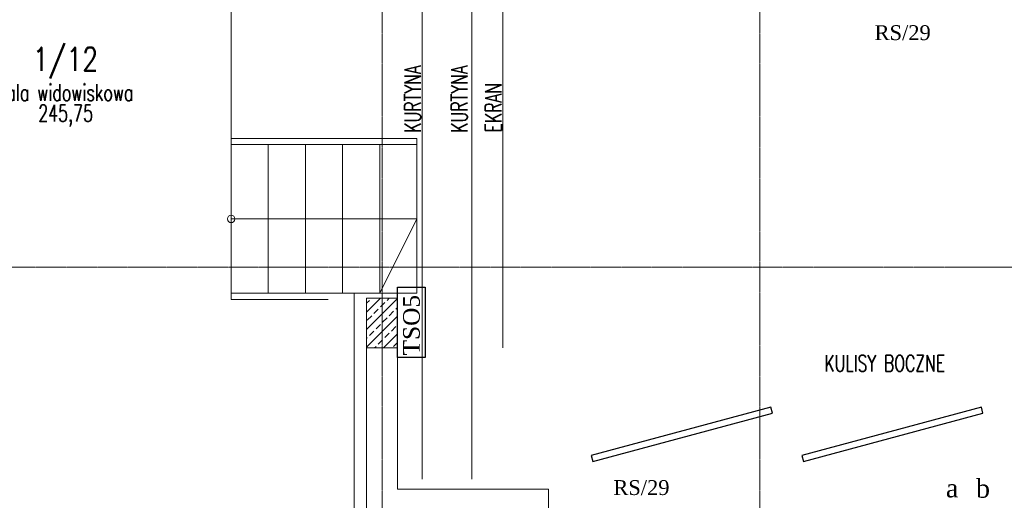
# Model space of a CAD drawing. Header units: centimetres. Extents: x 88729 to 133553, y -16225 to 14174.
# Tile 206 of 231: x 92756 to 93551, y -8518 to -8130. Entities that reach past the tile are written whole.
import ezdxf
from ezdxf.enums import TextEntityAlignment as Align

# ---------------------------------------------------------------- set-up
doc = ezdxf.new("R2010")
doc.units = ezdxf.units.CM
doc.linetypes.add('CENTER2', pattern=[1.125, 0.75, -0.125, 0.125, -0.125])
for name, color, linetype, lineweight in [('!urządzenia1', 252, 'Continuous', 5), ('!wymiary', 252, 'Continuous', 25), ('E_Istn_pozostaje', 132, 'Continuous', 25), ('rz_zelbet', 252, 'Continuous', 20)]:
    doc.layers.add(name, color=color, linetype=linetype, lineweight=lineweight)
for name, color, linetype in [('_sciany nowe', 252, 'Continuous'), ('A-OS', 252, 'CENTER2'), ('A-rdzenie zelbetowe', 252, 'Continuous'), ('A-SCIANY', 252, 'Continuous'), ('A-WID', 252, 'Continuous'), ('E_opisy siły', 5, 'Continuous'), ('E_PODKLAD', 7, 'Continuous'), ('E_siła', 5, 'Continuous'), ('mat', 252, 'Continuous'), ('R-MET-IWE', 252, 'Continuous'), ('R-MET-POM-OPIS', 252, 'Continuous'), ('R-MET-POM-OPIS-NR', 252, 'Continuous'), ('R-MET-POM-OPIS-POM', 252, 'Continuous')]:
    doc.layers.add(name, color=color, linetype=linetype)
doc.styles.add('MET_POM', font='simplex.shx')
doc.styles.add('old', font='BOOKOS.TTF')
doc.styles.add('opis', font='romans.shx', dxfattribs={"width": 0.7, "height": 50})
doc.styles.get("Standard").update_dxf_attribs({"font": 'txt.shx'})

# ---------------------------------------------------------------- blocks, each defined once
blk = doc.blocks.new('E_opis siły')
at = {"layer": 'E_siła', "linetype": 'Continuous', "ltscale": 0.5, "style": 'old', "flags": 4}
blk.add_attdef('OBWÓD', (0, 0), '', height=12, dxfattribs=at)
blk = doc.blocks.new('A$C69E27E1D')
at = {"layer": '!wymiary', "ltscale": 0.1}
for points in [[(170.23, -86.85), (315.12, -125.68), (313.83, -130.51), (168.94, -91.68), (170.23, -86.85)], [(340.23, -86.85), (485.12, -125.68), (483.83, -130.51), (338.94, -91.68), (340.23, -86.85)]]:
    blk.add_lwpolyline(points, dxfattribs=at)
blk = doc.blocks.new('MPOM0239')
at = {"layer": 'R-MET-POM-OPIS', "style": 'MET_POM', "width": 0.7}
for tag, p in [('POS', (0, -0.225)), ('ARE', (0, -0.49))]:
    blk.add_attdef(tag, text='', height=0.2, dxfattribs=at).set_placement(p, align=Align.CENTER)
at = {"layer": 'R-MET-POM-OPIS', "style": 'MET_POM', "width": 0.7, "flags": 1}
blk.add_attdef('UNI', (0.246, -0.49), '', height=0.2, dxfattribs=at)
at = {"layer": 'R-MET-POM-OPIS-NR', "style": 'MET_POM', "width": 0.8}
blk.add_attdef('NR', text='', height=0.2, dxfattribs=at).set_placement((-0.003, 0.269), align=Align.CENTER)
at = {"layer": 'R-MET-POM-OPIS-POM', "style": 'MET_POM', "width": 0.7}
blk.add_attdef('POM', text='', height=0.2, dxfattribs=at).set_placement((0, 0.022), align=Align.CENTER)
blk = doc.blocks.new('A$Ce817dbbb')
at = {"layer": 'rz_zelbet', "lineweight": 9, "ltscale": 0.1}
h = blk.add_hatch(dxfattribs=at)
h.set_pattern_fill('ANSI33', color=252, scale=40, style=0)
h.set_pattern_definition([(45, (-34168.379, 15029.441), (-7.0710678, 7.0710678), []), (45, (-34161.308, 15029.441), (-7.0710678, 7.0710678), [5, -2.5])])
h.paths.add_polyline_path([(1634.1, -18860.02), (1659.1, -18860.02), (1659.1, -18820.02), (1634.1, -18820.02)])
at = {"layer": '!urządzenia1', "lineweight": 9}
blk.add_line((1744.1, -17710.02), (1744.1, -18860.02), dxfattribs=at)
at = {"layer": '!urządzenia1'}
blk.add_line((1744.1, -17710.02), (1744.1, -18860.02), dxfattribs=at)
at = {"layer": '!urządzenia1', "lineweight": 9}
for points in [[(1679.1, -18966.02), (1679.1, -17604.02)], [(1719.1, -18966.02), (1719.1, -17604.02)]]:
    blk.add_lwpolyline(points, dxfattribs=at)
at = {"layer": '!urządzenia1'}
for points in [[(1679.1, -18966.02), (1679.1, -17604.02)], [(1719.1, -18966.02), (1719.1, -17604.02)]]:
    blk.add_lwpolyline(points, dxfattribs=at)
at = {"layer": '_sciany nowe', "color": 252, "lineweight": 9}
blk.add_line((1781.1, -18991.02), (1781.1, -18974.02), dxfattribs=at)
at = {"layer": 'A-OS', "color": 252, "lineweight": 9, "ltscale": 2}
for p, q in [((1646.6, -16367.78), (1646.6, -20253.78)), ((1951.6, -16367.78), (1951.6, -20253.78)), ((-2608.23, -18795.02), (3323.95, -18795.02))]:
    blk.add_line(p, q, dxfattribs=at)
at = {"layer": 'A-rdzenie zelbetowe', "color": 252, "lineweight": 9, "ltscale": 0.1}
blk.add_lwpolyline([(1634.1, -18860.02), (1659.1, -18860.02), (1659.1, -18820.02), (1634.1, -18820.02)], close=True, dxfattribs=at)
at = {"layer": 'A-SCIANY', "color": 252, "lineweight": 9, "ltscale": 3}
for p, q in [((1624.1, -18816.02), (1624.1, -19016.02)), ((1659.1, -18816.02), (1659.1, -18974.02)), ((1659.1, -18974.02), (1781.1, -18974.02))]:
    blk.add_line(p, q, dxfattribs=at)
at = {"layer": 'A-SCIANY', "color": 252, "lineweight": 9}
blk.add_line((1659.1, -18816.02), (1624.1, -18816.02), dxfattribs=at)
at = {"layer": 'A-WID', "color": 252, "lineweight": 9}
for p, q in [((1524.81, -18816.02), (1524.81, -17754.02)), ((1674.81, -18691.02), (1524.81, -18691.02)), ((1674.81, -18816.02), (1674.81, -18691.02)), ((1674.81, -18696.02), (1524.81, -18696.02)), ((1524.81, -18816.02), (1524.81, -18696.02)), ((1554.81, -18816.02), (1554.81, -18696.02)), ((1584.81, -18816.02), (1584.81, -18696.02)), ((1614.81, -18816.02), (1614.81, -18696.02)), ((1644.81, -18816.02), (1644.81, -18696.02)), ((1674.81, -18756.02), (1524.81, -18756.02)), ((1674.81, -18756.02), (1644.81, -18816.02)), ((1524.81, -18816.02), (1674.81, -18816.02)), ((1524.81, -18816.02), (1524.81, -18821.02)), ((1603.13, -18821.02), (1524.81, -18821.02))]:
    blk.add_line(p, q, dxfattribs=at)
blk.add_circle((1524.81, -18756.02), 3, dxfattribs=at)
at = {"layer": 'mat', "color": 252, "lineweight": 9}
blk.add_line((1634.1, -18820.02), (1634.1, -19026.02), dxfattribs=at)
at = {"layer": 'R-MET-POM-OPIS', "color": 252, "lineweight": 9}
ref = blk.add_blockref('MPOM0239', (1391.21, -18662.31), dxfattribs=dict(at, xscale=67.20000000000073, yscale=67.20000000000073, zscale=67.20000000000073))
ref.add_attrib('NR', '1/12', dxfattribs={"layer": 'R-MET-POM-OPIS-NR', "height": 18.816, "style": 'MET_POM', "width": 0.8}).set_placement((1391.02, -18636.51), align=Align.CENTER)
ref.add_attrib('ARE', '245,75', dxfattribs={"height": 13.44, "style": 'MET_POM', "width": 0.7}).set_placement((1391.21, -18677.42), align=Align.CENTER)
ref.add_attrib('POM', 'sala widowiskowa', dxfattribs={"layer": 'R-MET-POM-OPIS-POM', "height": 13.44, "style": 'MET_POM', "width": 0.7}).set_placement((1391.21, -18660.81), align=Align.CENTER)
at = {"layer": 'rz_zelbet', "color": 252, "lineweight": 9, "ltscale": 0.1, "xscale": -1, "rotation": 180}
blk.add_blockref('A$C69E27E1D', (1646.6, -19038.52), dxfattribs=at)
at = {"layer": 'A-WID', "color": 252, "lineweight": 9, "ltscale": 5, "char_height": 13.145, "width": 340.9379, "attachment_point": 1, "rotation": 90, "style": 'opis'}
for s, insert in [('KURTYNA', (1664.84, -18686.48)), ('KURTYNA', (1702.39, -18686.53)), ('EKRAN', (1729.84, -18686.19))]:
    blk.add_mtext(s, dxfattribs=dict(at, insert=insert))
at = {"layer": 'A-WID', "color": 252, "lineweight": 9, "ltscale": 5, "insert": (2003.72, -18879.13), "char_height": 13.1454, "width": 340.9379, "attachment_point": 7, "style": 'opis'}
blk.add_mtext('KULISY BOCZNE', dxfattribs=at)
at = {"layer": 'R-MET-IWE', "color": 252, "lineweight": 9, "width": 0.75}
for tag, rotation, p in [('0-', 90, (-1139.05, -4143.61)), ('0-', 90, (-1113.05, -4143.61)), ('0-', 90, (-1087.05, -4143.61)), ('2-', 90, (-796.05, -4143.61)), ('2-', 90, (-505.05, -4143.61)), ('0-', 90, (-480.05, -4143.61)), ('0-', 90, (-456.05, -4143.61)), ('2-', 90, (-166.05, -4143.61)), ('2-', 90, (-625.66, -4833.61)), ('2-', 90, (-599.66, -4833.61)), ('2-', 90, (-573.66, -4833.61)), ('0-', 180, (-2169.64, -4848.47)), ('0-', 180, (-2169.64, -4873.47)), ('0-', 180, (-2169.64, -4899.47)), ('-2', 90, (-1661.47, -4961.65)), ('-2', 90, (-1636.47, -4961.65)), ('0-', 270, (-1489.78, -4968.06)), ('0-', 270, (-1464.78, -4968.06)), ('0-', 270, (-1439.78, -4968.06)), ('0-', 270, (-1364.78, -4968.06)), ('0-', 270, (-1339.78, -4968.06)), ('0-', 270, (-1314.78, -4968.06)), ('0-', 270, (328.22, -4968.06)), ('0-', 270, (354.22, -4968.06)), ('0-', 270, (1256.22, -4968.06)), ('0-', 270, (1282.22, -4968.06)), ('0-', 90, (-513.05, -5496.61)), ('0-', 90, (-487.05, -5496.61)), ('K.S.-', 90, (-487.05, -5766.11)), ('0-', 90, (-513.05, -5766.11)), ('1-', 90, (-539.05, -6114.61)), ('0-', 90, (-513.05, -6114.61)), ('0-', 90, (-487.05, -6114.61)), ('0-', 90, (301.95, -6545.61)), ('0-', 90, (327.95, -6545.61)), ('0-', 90, (353.95, -6545.61)), ('0-', 90, (416.11, -6545.61)), ('0-', 90, (1255.95, -6545.61)), ('0-', 90, (1281.95, -6545.61)), ('1-', 90, (2382.95, -6845.61)), ('1-', 90, (2408.95, -6845.61)), ('1-', 90, (2434.95, -6845.61)), ('1-', 90, (2827.95, -6845.61)), ('1-', 90, (2853.95, -6845.61)), ('1-', 90, (2879.95, -6845.61)), ('<-2', 90, (-910.64, -10482.41)), ('2->', 90, (-718.15, -10854.38)), ('2->', 90, (-692.15, -10854.38)), ('2->', 90, (-744.15, -10870.8)), ('-0', 90, (-186.09, -12450.12)), ('1-', 90, (2264.47, -12866.38)), ('1-', 90, (2290.47, -12866.38)), ('1-', 90, (2316.47, -12866.38)), ('1-', 90, (2709.47, -12866.38)), ('1-', 90, (2735.47, -12866.38)), ('1-', 90, (2761.47, -12866.38)), ('<-KL', 90, (-700.01, -16780.91)), ('-0', 90, (-179.94, -18957.53)), ('0->', 90, (-1257.53, -23179.05)), ('0->', 90, (-1231.53, -23179.05)), ('0->', 90, (-1205.53, -23179.05)), ('0->', 90, (-600.53, -23179.05)), ('0->', 90, (-574.53, -23179.05)), ('0->', 90, (-1692.53, -24074.05)), ('0->', 90, (-1666.53, -24074.05)), ('0->', 90, (-1640.53, -24074.05)), ('0->', 90, (-1486.53, -24074.05)), ('0->', 90, (-1460.53, -24074.05)), ('0->', 90, (-1434.53, -24074.05)), ('<-0', 90, (-499.82, -24383.56)), ('<-0', 90, (-298.11, -24383.56)), ('<-0', 180, (-587.12, -25088.86)), ('<-0', 270, (-496.63, -25202.68)), ('<-0', 180, (-1353.25, -25419.36)), ('<-0', 180, (-1187.25, -25444.1)), ('<-0', 90, (-179.61, -25454.22)), ('<-0', 90, (-69.59, -26375.36)), ('<-0', 90, (-43.59, -26375.36))]:
    blk.add_attdef(tag, text='', height=17, rotation=rotation, dxfattribs=at).set_placement(p, align=Align.MIDDLE)
for tag, p in [('2-', (1424.81, -4179.2)), ('2-', (1424.81, -4205.2)), ('K.S.-', (-76.89, -4264.2)), ('KL-', (-613.13, -4292.18)), ('1-', (-613.13, -4312.18)), ('1-', (-613.13, -4332.18)), ('K.S.-', (1414.13, -4333.66)), ('0-', (-70.19, -4341.2)), ('0-', (469.81, -4341.2)), ('1-', (-613.13, -4352.18)), ('0-', (1424.81, -4361.2)), ('0-', (-70.19, -4367.2)), ('1-', (469.81, -4367.2)), ('0-', (1099.81, -4368.2)), ('2-', (1424.81, -4387.2)), ('1-', (-70.19, -4393.2)), ('1-', (469.81, -4393.2)), ('1-', (1099.81, -4394.2)), ('2-', (1424.81, -4413.2)), ('2-', (-70.19, -4419.2)), ('2-', (1099.81, -4420.2)), ('K.S.-', (-76.89, -4445.2)), ('2-', (469.81, -4444.2)), ('2-', (1099.81, -4446.2)), ('2-', (469.81, -4470.2)), ('2-', (-825.19, -4496.2)), ('2-', (-825.19, -4522.2)), ('2-', (-70.19, -4574.2)), ('2-', (-70.19, -4600.2)), ('K.S.-', (1089.13, -4600.66)), ('2-', (1099.81, -4653.2)), ('2-', (-70.19, -4669.2)), ('2-', (1099.81, -4679.2)), ('-1', (1806.78, -4690.78)), ('1-', (-70.19, -4695.2)), ('2-', (1099.81, -4705.2)), ('K.S.-', (-73.2, -4721.2)), ('-1', (1806.78, -4716.3)), ('FR-', (-70.19, -4747.2)), ('-1', (1806.78, -4743.07)), ('0-', (-1066.19, -6382.7)), ('0-', (-1066.19, -6408.7)), ('2-', (1729.81, -6586.2)), ('2-', (1729.81, -6612.2)), ('2-', (1729.81, -6638.2)), ('2-', (1729.81, -6664.2)), ('K.S.-', (469.81, -6788.2)), ('1-', (-962.19, -6915.2)), ('1-', (-460.19, -6923.2)), ('1-', (469.81, -6923.2)), ('2-', (1729.81, -6923.2)), ('1-', (-460.19, -6949.2)), ('1-', (469.81, -6949.2)), ('2-', (1729.81, -6949.2)), ('K.S.-', (2901.81, -6960.2)), ('2-', (1729.81, -6975.2)), ('2-', (1729.81, -7001.2)), ('2-', (-460.19, -7026.2)), ('0-', (469.81, -7026.2)), ('2-', (-460.19, -7052.2)), ('0-', (469.81, -7052.2)), ('2-', (-460.19, -7078.2)), ('2-', (469.81, -7078.2)), ('1-', (2901.81, -7088.2)), ('2-', (469.81, -7104.2)), ('1-', (2901.81, -7114.2)), ('0-', (1729.81, -7131.2)), ('2-', (-460.19, -7141.2)), ('0-', (1729.81, -7157.2)), ('2-', (-460.19, -7167.2)), ('2-', (469.81, -7181.2)), ('2-', (1729.81, -7183.2)), ('0-', (-460.19, -7193.2)), ('2-', (469.81, -7207.2)), ('2-', (1729.81, -7209.2)), ('K.S.-', (-470.87, -7217.66)), ('2-', (469.81, -7233.2)), ('2-', (1729.81, -7235.2)), ('1-', (-460.19, -7245.2)), ('2-', (469.81, -7259.2)), ('2-', (1729.81, -7261.2)), ('2-', (1729.81, -7287.2)), ('2-', (-460.19, -7297.2)), ('2->', (-943.67, -10542.97)), ('-1', (1688.29, -10711.55)), ('-1', (1688.29, -10737.55)), ('-1', (1688.29, -10763.55)), ('<-2', (1685.55, -12605.39)), ('2->', (1611.33, -12636.47)), ('2->', (1611.33, -12658.97)), ('2->', (1590.77, -12684.97)), ('K.S.-', (2783.33, -12980.97)), ('2->', (-578.67, -13046.97)), ('2->', (-578.67, -13072.97)), ('<-2', (-476.88, -13105.94)), ('1-', (2783.33, -13108.97)), ('1-', (2783.33, -13134.97)), ('<-1', (-610.79, -16857.83)), ('<-1', (-610.79, -16877.83)), ('<-1', (1688.29, -17218.96)), ('<-1', (1688.29, -17244.96)), ('<-1', (1688.29, -17270.96)), ('<-1', (-478.91, -18553.43)), ('<-0', (-2287.98, -23879.57)), ('<-0', (-2287.98, -23905.57)), ('<-0', (-2287.98, -23931.57)), ('<-0', (-343.08, -24738.18)), ('<-0', (-478.91, -25059.68))]:
    blk.add_attdef(tag, text='', height=17, dxfattribs=at).set_placement(p, align=Align.MIDDLE)

msp = doc.modelspace()

# ---------------------------------------------------------------- linework, layer by layer
at = {"layer": 'E_Istn_pozostaje'}
msp.add_lwpolyline([(93060.98, -8402.53), (93060.98, -8345.65), (93083.19, -8345.65), (93083.19, -8402.53)], close=True, dxfattribs=at)

# ---------------------------------------------------------------- block references
ref = msp.add_blockref('E_opis siły', (93506.51, -8146.35, -1150), dxfattribs=dict(at, xscale=-1))
ref.add_attrib('OBWÓD', 'RS/29', (93446.08, -8146.35, -1150), dxfattribs={"layer": 'E_opisy siły', "color": 3, "linetype": 'Continuous', "ltscale": 0.5, "height": 12, "style": 'old'})
at = {"layer": 'E_opisy siły', "linetype": 'Continuous'}
ref = msp.add_blockref('E_opis siły', (93295.61, -8513.39, -1150), dxfattribs=dict(at, xscale=-1))
ref.add_attrib('OBWÓD', 'RS/29', (93235.19, -8513.39, -1150), dxfattribs={"color": 3, "linetype": 'Continuous', "ltscale": 0.5, "height": 12, "style": 'old'})
at = {"layer": 'E_PODKLAD'}
msp.add_blockref('A$Ce817dbbb', (91401.87, 10465.39), dxfattribs=at)

# ---------------------------------------------------------------- texts
at = {"layer": 'E_Istn_pozostaje', "style": 'old'}
msp.add_text('TSO5', height=13.5, rotation=90, dxfattribs=at).set_placement((93078.94, -8400.74))
for s, p in [('a', (93503.68, -8515.31)), ('b', (93527.92, -8515.58))]:
    msp.add_text(s, height=15, dxfattribs=at).set_placement(p)

doc.saveas('drawing.dxf')
